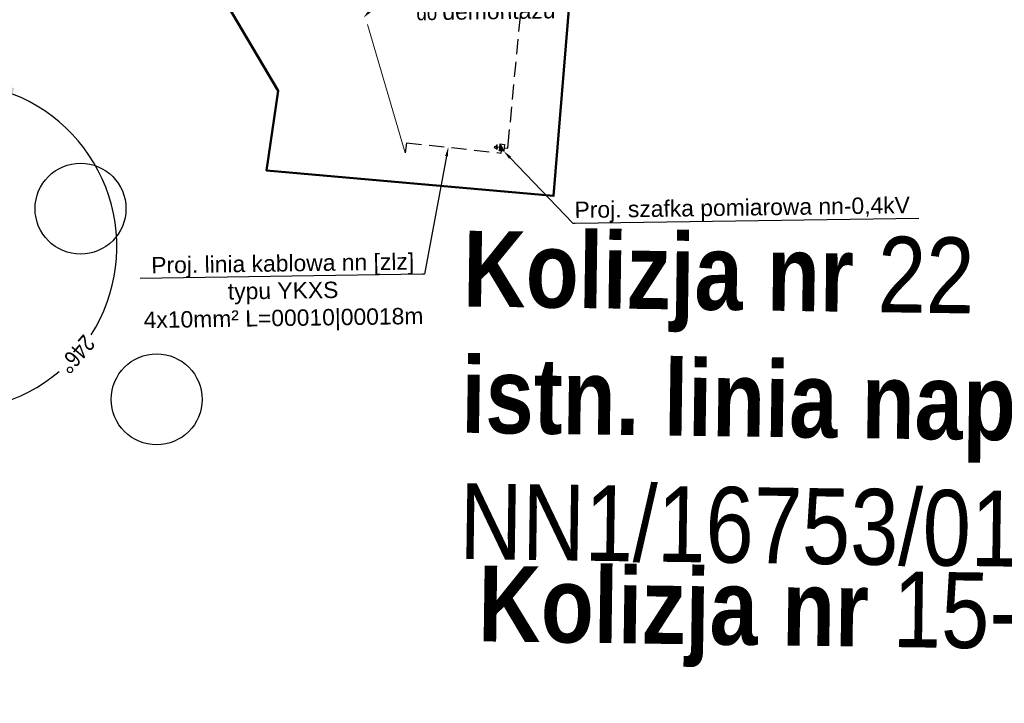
# Model space of a CAD drawing. Header units: millimetres. Extents: x 6504137 to 6515825, y 5737606 to 5784558.
# Tile 56 of 115: x 6513078 to 6513208, y 5758174 to 5758264. Entities that reach past the tile are written whole.
import ezdxf
from ezdxf import colors
from ezdxf.entities.mleader import LeaderData, LeaderLine
from ezdxf.math import Vec2, Vec3

# ---------------------------------------------------------------- set-up
doc = ezdxf.new("R2010")
doc.units = ezdxf.units.MM
doc.linetypes.add('JIS_02_2.0', pattern=[3, 2, -1])
for name, color, linetype in [('#Nr Działek', 6, 'Continuous'), ('- kolizja linia nn', 132, 'Continuous'), ('_Kąt załomu', 7, 'Continuous'), ('_Opisy', 7, 'Continuous')]:
    doc.layers.add(name, color=color, linetype=linetype)
for name, color, linetype, lineweight in [('-Linia kablowa nn', 132, 'JIS_02_2.0', 30), ('_-demontaż nn', 132, 'DEMONTAZ', 20), ('_trasa_slupy', 1, 'Continuous', 20), ('_Zakres mapy projektowej', 4, 'Continuous', 50)]:
    doc.layers.add(name, color=color, linetype=linetype, lineweight=lineweight)
doc.styles.add('Arial_Narr', font='ARIALN.TTF')
doc.styles.get("Standard").update_dxf_attribs({"font": 'ARIALN.TTF'})
doc.linetypes.add('DEMONTAZ', pattern='A,1,["x",Standard,S=1,R=0,X=-0.1,Y=-0.35],1', length=2)
doc.dimstyles.new('Kat załomu', dxfattribs={"dimtxt": 2.2, "dimasz": 5, "dimexe": 0.18, "dimexo": 0.0625, "dimtad": 0, "dimtih": 1, "dimtoh": 1, "dimdec": 4, "dimzin": 0, "dimdsep": 46, "dimtxsty": 'Standard', "dimcen": 0.9, "dimse1": 1, "dimse2": 1, "dimadec": 0, "dimazin": 0, "dimtfac": 1, "dimtdec": 4, "dimtofl": 0, "dimtmove": 0, "dimatfit": 3, "dimfxl": 1, "dimtolj": 1, "dimtzin": 0, "dimarcsym": 0})

# ---------------------------------------------------------------- blocks, each defined once
blk = doc.blocks.new('*D38')
at = {"layer": '_Kąt załomu', "color": 0, "lineweight": -2, "transparency": 16777216}
for start, end in [(359.9445, 69.0719), (274.8563, 343.9436)]:
    blk.add_arc((6513238.18, 5759438.35), 22.32, start, end, dxfattribs=at)
at = {"layer": '_Kąt załomu', "color": 0, "transparency": 16777216}
for points in [[(6513245.94, 5759458.4), (6513246.36, 5759460.01), (6513241.31, 5759460.45)], [(6513240.04, 5759415.28), (6513240.09, 5759416.94), (6513235.07, 5759416.25)]]:
    blk.add_solid(points, dxfattribs=at)
at = {"layer": 'Defpoints', "color": 0, "transparency": 16777216}
for p in [(6513310.87, 5759951.21), (6513238.18, 5759438.35), (6513255.76, 5759424.6), (6513068.9, 5758234.53)]:
    blk.add_point(p, dxfattribs=at)
at = {"layer": '_Kąt załomu', "color": 0, "transparency": 16777216, "insert": (6513260.28, 5759435.23), "char_height": 2.2, "attachment_point": 5, "rotation": 264}
blk.add_mtext('\\A1;180°', dxfattribs=at)
blk = doc.blocks.new('*D39')
at = {"layer": '_Kąt załomu', "color": 0, "lineweight": -2, "transparency": 16777216}
for start, end in [(327.3791, 68.7131), (208.9969, 310.3276)]:
    blk.add_arc((6513068.9, 5758234.53), 21.62, start, end, dxfattribs=at)
at = {"layer": '_Kąt załomu', "color": 0, "transparency": 16777216}
for points in [[(6513076.54, 5758253.87), (6513076.96, 5758255.48), (6513071.91, 5758255.94)], [(6513049.22, 5758223.74), (6513050.77, 5758224.37), (6513048.09, 5758228.68)]]:
    blk.add_solid(points, dxfattribs=at)
at = {"layer": 'Defpoints', "color": 0, "transparency": 16777216}
for p in [(6513238.18, 5759438.35), (6513068.9, 5758234.53), (6513071.84, 5758213.12), (6510843.99, 5757608.54)]:
    blk.add_point(p, dxfattribs=at)
at = {"layer": '_Kąt załomu', "color": 0, "transparency": 16777216, "insert": (6513085.18, 5758220.31), "char_height": 2.2, "attachment_point": 5, "rotation": 229}
blk.add_mtext('\\A1;246°', dxfattribs=at)

msp = doc.modelspace()

# ---------------------------------------------------------------- hatches: boundary and pattern name
at = {"layer": '- kolizja linia nn', "transparency": 33554687}
h = msp.add_hatch(color=141, dxfattribs=at)
h.dxf.hatch_style = 1
h.paths.add_polyline_path([(6513141.129, 5758248.08124), (6513141.59573, 5758247.12379), (6513141.04473, 5758247.17503)])
h = msp.add_hatch(color=141, dxfattribs=at)
h.dxf.hatch_style = 1
h.paths.add_polyline_path([(6513141.129, 5758248.08124), (6513141.59573, 5758247.12379), (6513141.04473, 5758247.17503)])

# ---------------------------------------------------------------- linework, layer by layer
at = {"layer": '#Nr Działek'}
for centre in [(6513085.72, 5758239.54), (6513095.77, 5758214.37)]:
    msp.add_circle(centre, 6, dxfattribs=at)
at = {"layer": '- kolizja linia nn'}
msp.add_lwpolyline([(6513141.68, 5758248.03), (6513141.59573, 5758247.12379), (6513141.04473, 5758247.17503), (6513141.129, 5758248.08124)], close=True, dxfattribs=at)
msp.add_lwpolyline([(6513141.68, 5758248.03), (6513141.59573, 5758247.12379), (6513141.04473, 5758247.17503), (6513141.129, 5758248.08124)], close=True, dxfattribs=at)
msp.add_lwpolyline([(6513141.129, 5758248.08124), (6513141.59573, 5758247.12379), (6513141.04473, 5758247.17503), (6513141.129, 5758248.08124)], dxfattribs=at)
msp.add_lwpolyline([(6513141.129, 5758248.08124), (6513141.59573, 5758247.12379), (6513141.04473, 5758247.17503), (6513141.129, 5758248.08124)], dxfattribs=at)
at = {"layer": '- kolizja linia nn', "linetype": 'ByBlock'}
for points in [[(6513140.38093, 5758247.54071), (6513140.38093, 5758247.54071), (6513140.40617, 5758247.81018)], [(6513140.38093, 5758247.54071), (6513140.38093, 5758247.54071), (6513140.40617, 5758247.81018)], [(6513140.56899, 5758247.91386), (6513140.56899, 5758247.91386), (6513140.52403, 5758247.43386)], [(6513140.56899, 5758247.91386), (6513140.56899, 5758247.91386), (6513140.52403, 5758247.43386)], [(6513141.08687, 5758247.62813), (6513140.70738, 5758247.66368), (6513140.67632, 5758247.33206), (6513140.73985, 5758248.01036)], [(6513141.08687, 5758247.62813), (6513140.70738, 5758247.66368), (6513140.67632, 5758247.33206), (6513140.73985, 5758248.01036)]]:
    msp.add_lwpolyline(points, dxfattribs=at)
at = {"layer": '-Linia kablowa nn'}
for points in [[(6513141.63609, 5758247.56706), (6513141.63609, 5758247.56706), (6513141.63609, 5758247.56706), (6513141.63609, 5758247.56706), (6513141.63609, 5758247.56706), (6513141.63609, 5758247.56706), (6513141.63609, 5758247.56706), (6513141.63609, 5758247.56706), (6513141.63609, 5758247.56706), (6513141.63609, 5758247.56706), (6513141.63609, 5758247.56706), (6513141.63609, 5758247.56706), (6513141.63609, 5758247.56706), (6513141.63609, 5758247.56706), (6513141.63609, 5758247.56706), (6513141.63609, 5758247.56706), (6513141.63609, 5758247.56706), (6513141.63609, 5758247.56706), (6513141.63609, 5758247.56706), (6513141.63609, 5758247.56706), (6513141.63609, 5758247.56706), (6513141.63609, 5758247.56706), (6513141.63609, 5758247.56706), (6513141.63609, 5758247.56706), (6513141.63609, 5758247.56706), (6513141.63609, 5758247.56706), (6513141.63609, 5758247.56706), (6513141.63609, 5758247.56706), (6513141.63609, 5758247.56706), (6513141.63609, 5758247.56706), (6513141.63609, 5758247.56706), (6513141.63609, 5758247.56706), (6513141.63609, 5758247.56706), (6513141.63609, 5758247.56706), (6513141.63609, 5758247.56706), (6513141.63609, 5758247.56706), (6513141.63609, 5758247.56706), (6513141.63609, 5758247.56706), (6513141.63609, 5758247.56706), (6513141.63609, 5758247.56706), (6513141.63609, 5758247.56706), (6513141.63609, 5758247.56706), (6513141.63609, 5758247.56706), (6513141.63609, 5758247.56706), (6513141.63609, 5758247.56706), (6513141.63609, 5758247.56706), (6513141.63609, 5758247.56706), (6513141.63609, 5758247.56706), (6513141.63609, 5758247.56706), (6513141.63609, 5758247.56706), (6513141.63609, 5758247.56706), (6513141.63609, 5758247.56706), (6513141.63609, 5758247.56706), (6513141.63609, 5758247.56706), (6513141.63609, 5758247.56706), (6513141.63609, 5758247.56706), (6513141.63609, 5758247.56706), (6513141.63609, 5758247.56706), (6513141.63609, 5758247.56706), (6513141.63609, 5758247.56706), (6513141.63609, 5758247.56706), (6513141.63609, 5758247.56706), (6513141.63609, 5758247.56706), (6513141.63609, 5758247.56706), (6513141.63609, 5758247.56706), (6513141.63609, 5758247.56706), (6513141.63609, 5758247.56706), (6513141.63609, 5758247.56706), (6513141.63609, 5758247.56706), (6513141.63609, 5758247.56706), (6513141.63609, 5758247.56706), (6513141.63609, 5758247.56706), (6513141.63609, 5758247.56706), (6513141.63609, 5758247.56706), (6513141.63609, 5758247.56706), (6513141.63609, 5758247.56706), (6513141.63609, 5758247.56706), (6513141.63609, 5758247.56706), (6513141.63609, 5758247.56706), (6513141.63609, 5758247.56706), (6513141.63609, 5758247.56706), (6513141.63609, 5758247.56706), (6513141.63609, 5758247.56706), (6513141.63609, 5758247.56706), (6513141.63609, 5758247.56706), (6513141.63609, 5758247.56706), (6513141.63609, 5758247.56706), (6513141.63609, 5758247.56706), (6513141.63609, 5758247.56706), (6513141.63609, 5758247.56706), (6513141.63609, 5758247.56706), (6513142.13501, 5758247.53242), (6513142.13501, 5758247.53242), (6513142.13501, 5758247.53242), (6513142.13501, 5758247.53242), (6513142.13501, 5758247.53242), (6513142.13501, 5758247.53242), (6513142.13501, 5758247.53242), (6513142.13501, 5758247.53242), (6513142.13501, 5758247.53242), (6513142.13501, 5758247.53242), (6513142.13501, 5758247.53242), (6513142.13501, 5758247.53242), (6513142.13501, 5758247.53242), (6513142.13501, 5758247.53242), (6513142.13501, 5758247.53242), (6513142.13501, 5758247.53242), (6513142.13501, 5758247.53242), (6513142.13501, 5758247.53242), (6513142.13501, 5758247.53242), (6513142.13501, 5758247.53242), (6513142.13501, 5758247.53242), (6513142.13501, 5758247.53242), (6513142.13501, 5758247.53242), (6513142.13501, 5758247.53242), (6513142.13501, 5758247.53242), (6513142.13501, 5758247.53242), (6513142.13501, 5758247.53242), (6513142.13501, 5758247.53242), (6513142.13501, 5758247.53242), (6513142.13501, 5758247.53242), (6513142.13501, 5758247.53242), (6513142.13501, 5758247.53242), (6513142.17829, 5758247.98874), (6513142.17829, 5758247.98874), (6513142.17829, 5758247.98874), (6513142.17829, 5758247.98874), (6513142.17829, 5758247.98874), (6513142.17829, 5758247.98874), (6513142.17829, 5758247.98874), (6513142.17829, 5758247.98874), (6513142.17829, 5758247.98874), (6513142.17829, 5758247.98874), (6513142.17829, 5758247.98874), (6513142.17829, 5758247.98874), (6513142.17829, 5758247.98874), (6513142.17829, 5758247.98874), (6513142.17829, 5758247.98874), (6513142.17829, 5758247.98874), (6513142.17829, 5758247.98874), (6513142.17829, 5758247.98874), (6513142.17829, 5758247.98874), (6513142.17829, 5758247.98874), (6513142.17829, 5758247.98874), (6513142.17829, 5758247.98874), (6513142.17829, 5758247.98874), (6513142.17829, 5758247.98874), (6513142.17829, 5758247.98874), (6513142.17829, 5758247.98874), (6513142.17829, 5758247.98874), (6513142.17829, 5758247.98874), (6513142.17829, 5758247.98874), (6513142.17829, 5758247.98874), (6513142.17829, 5758247.98874), (6513142.17829, 5758247.98874), (6513142.17829, 5758247.98874), (6513142.17829, 5758247.98874), (6513142.17829, 5758247.98874), (6513142.17829, 5758247.98874), (6513142.17829, 5758247.98874), (6513142.17829, 5758247.98874), (6513142.17829, 5758247.98874), (6513142.17829, 5758247.98874), (6513142.17829, 5758247.98874), (6513142.17829, 5758247.98874), (6513142.17829, 5758247.98874), (6513142.17829, 5758247.98874), (6513142.17829, 5758247.98874), (6513142.17829, 5758247.98874), (6513142.17829, 5758247.98874), (6513142.17829, 5758247.98874), (6513142.17829, 5758247.98874), (6513142.17829, 5758247.98874), (6513142.17829, 5758247.98874), (6513142.17829, 5758247.98874), (6513142.17829, 5758247.98874), (6513142.17829, 5758247.98874), (6513142.17829, 5758247.98874), (6513142.17829, 5758247.98874), (6513142.17829, 5758247.98874), (6513142.17829, 5758247.98874), (6513142.17829, 5758247.98874), (6513142.17829, 5758247.98874), (6513142.17829, 5758247.98874), (6513142.17829, 5758247.98874), (6513142.17829, 5758247.98874), (6513142.17829, 5758247.98874), (6513142.17829, 5758247.98874), (6513142.17829, 5758247.98874), (6513142.17829, 5758247.98874), (6513142.17829, 5758247.98874), (6513142.17829, 5758247.98874), (6513142.17829, 5758247.98874), (6513142.17829, 5758247.98874), (6513142.17829, 5758247.98874), (6513142.17829, 5758247.98874), (6513142.17829, 5758247.98874), (6513142.17829, 5758247.98874), (6513142.17829, 5758247.98874), (6513142.17829, 5758247.98874), (6513142.17829, 5758247.98874), (6513142.17829, 5758247.98874), (6513142.17829, 5758247.98874), (6513142.17829, 5758247.98874), (6513142.17829, 5758247.98874), (6513142.17829, 5758247.98874), (6513142.17829, 5758247.98874), (6513142.17829, 5758247.98874), (6513142.17829, 5758247.98874), (6513142.17829, 5758247.98874), (6513142.17829, 5758247.98874), (6513142.17829, 5758247.98874), (6513142.17829, 5758247.98874), (6513142.17829, 5758247.98874), (6513142.17829, 5758247.98874), (6513142.17829, 5758247.98874), (6513142.17829, 5758247.98874), (6513142.17829, 5758247.98874), (6513142.17829, 5758247.98874), (6513142.17829, 5758247.98874), (6513142.17829, 5758247.98874), (6513142.17829, 5758247.98874), (6513142.17829, 5758247.98874), (6513142.17829, 5758247.98874), (6513142.17829, 5758247.98874), (6513142.17829, 5758247.98874), (6513142.17829, 5758247.98874), (6513142.17829, 5758247.98874), (6513142.17829, 5758247.98874), (6513142.17829, 5758247.98874), (6513142.17829, 5758247.98874), (6513142.17829, 5758247.98874), (6513142.17829, 5758247.98874), (6513142.17829, 5758247.98874), (6513142.17829, 5758247.98874), (6513142.17829, 5758247.98874), (6513142.17829, 5758247.98874), (6513142.17829, 5758247.98874), (6513142.17829, 5758247.98874), (6513142.17829, 5758247.98874), (6513142.17829, 5758247.98874), (6513142.17829, 5758247.98874), (6513142.17829, 5758247.98874), (6513142.17829, 5758247.98874), (6513142.17829, 5758247.98874), (6513142.17829, 5758247.98874), (6513142.17829, 5758247.98874), (6513142.17829, 5758247.98874), (6513142.17829, 5758247.98874), (6513142.17829, 5758247.98874), (6513142.17829, 5758247.98874), (6513142.17829, 5758247.98874), (6513142.17829, 5758247.98874), (6513142.17829, 5758247.98874), (6513142.17829, 5758247.98874), (6513142.17829, 5758247.98874), (6513142.17829, 5758247.98874), (6513142.17829, 5758247.98874), (6513142.17829, 5758247.98874), (6513142.17829, 5758247.98874), (6513142.17829, 5758247.98874), (6513142.17829, 5758247.98874), (6513142.17829, 5758247.98874), (6513142.17829, 5758247.98874), (6513142.17829, 5758247.98874), (6513142.17829, 5758247.98874), (6513142.17829, 5758247.98874), (6513142.17829, 5758247.98874), (6513142.17829, 5758247.98874), (6513142.17829, 5758247.98874), (6513142.17829, 5758247.98874), (6513142.17829, 5758247.98874), (6513142.17829, 5758247.98874), (6513142.17829, 5758247.98874), (6513142.17829, 5758247.98874), (6513142.17829, 5758247.98874), (6513142.17829, 5758247.98874), (6513142.17829, 5758247.98874), (6513142.17829, 5758247.98874), (6513142.17829, 5758247.98874), (6513142.17829, 5758247.98874), (6513142.17829, 5758247.98874), (6513142.17829, 5758247.98874), (6513142.17829, 5758247.98874), (6513142.17829, 5758247.98874), (6513142.17829, 5758247.98874), (6513142.17829, 5758247.98874), (6513142.17829, 5758247.98874), (6513142.17829, 5758247.98874), (6513142.17829, 5758247.98874), (6513142.17829, 5758247.98874), (6513142.17829, 5758247.98874), (6513142.17829, 5758247.98874), (6513142.17829, 5758247.98874), (6513142.17829, 5758247.98874), (6513142.17829, 5758247.98874), (6513142.17829, 5758247.98874), (6513142.17829, 5758247.98874), (6513142.17829, 5758247.98874), (6513142.17829, 5758247.98874), (6513142.17829, 5758247.98874), (6513142.17829, 5758247.98874), (6513142.17829, 5758247.98874), (6513142.17829, 5758247.98874), (6513142.17829, 5758247.98874), (6513142.17829, 5758247.98874), (6513142.17829, 5758247.98874), (6513142.17829, 5758247.98874), (6513142.17829, 5758247.98874), (6513142.17829, 5758247.98874), (6513142.17829, 5758247.98874), (6513142.17829, 5758247.98874), (6513142.17829, 5758247.98874), (6513142.17829, 5758247.98874), (6513142.17829, 5758247.98874), (6513142.17829, 5758247.98874), (6513142.17829, 5758247.98874), (6513142.17829, 5758247.98874), (6513142.17829, 5758247.98874), (6513142.17829, 5758247.98874), (6513142.17829, 5758247.98874), (6513142.17829, 5758247.98874), (6513142.17829, 5758247.98874), (6513142.17829, 5758247.98874), (6513142.17829, 5758247.98874), (6513142.17829, 5758247.98874), (6513142.17829, 5758247.98874), (6513142.17829, 5758247.98874), (6513142.17829, 5758247.98874), (6513142.17829, 5758247.98874), (6513142.17829, 5758247.98874), (6513142.17829, 5758247.98874), (6513142.17829, 5758247.98874), (6513142.17829, 5758247.98874), (6513142.17829, 5758247.98874), (6513142.17829, 5758247.98874), (6513142.17829, 5758247.98874), (6513142.17829, 5758247.98874), (6513142.17829, 5758247.98874), (6513142.17829, 5758247.98874), (6513142.17829, 5758247.98874), (6513142.17829, 5758247.98874), (6513142.17829, 5758247.98874), (6513142.17829, 5758247.98874), (6513142.17829, 5758247.98874), (6513142.17829, 5758247.98874), (6513142.17829, 5758247.98874), (6513142.17829, 5758247.98874), (6513142.17829, 5758247.98874), (6513142.17829, 5758247.98874), (6513142.17829, 5758247.98874), (6513142.17829, 5758247.98874), (6513142.17829, 5758247.98874), (6513142.17829, 5758247.98874), (6513142.17829, 5758247.98874), (6513142.17829, 5758247.98874), (6513142.17829, 5758247.98874), (6513142.17829, 5758247.98874), (6513142.17829, 5758247.98874), (6513142.17829, 5758247.98874), (6513142.17829, 5758247.98874), (6513142.17829, 5758247.98874), (6513142.17829, 5758247.98874), (6513142.17829, 5758247.98874), (6513142.17829, 5758247.98874), (6513142.17829, 5758247.98874), (6513142.17829, 5758247.98874), (6513142.17829, 5758247.98874), (6513142.17829, 5758247.98874), (6513142.17829, 5758247.98874), (6513142.17829, 5758247.98874), (6513142.17829, 5758247.98874), (6513142.17829, 5758247.98874), (6513142.17829, 5758247.98874), (6513142.17829, 5758247.98874), (6513142.17829, 5758247.98874), (6513142.17829, 5758247.98874), (6513142.17829, 5758247.98874), (6513142.17829, 5758247.98874), (6513142.17829, 5758247.98874), (6513142.17829, 5758247.98874), (6513142.17829, 5758247.98874), (6513142.17829, 5758247.98874), (6513142.17829, 5758247.98874), (6513142.17829, 5758247.98874), (6513142.17829, 5758247.98874), (6513142.17829, 5758247.98874), (6513142.17829, 5758247.98874), (6513142.17829, 5758247.98874), (6513142.17829, 5758247.98874), (6513142.17829, 5758247.98874), (6513142.17829, 5758247.98874), (6513142.17829, 5758247.98874), (6513142.17829, 5758247.98874), (6513142.17829, 5758247.98874), (6513142.17829, 5758247.98874), (6513142.17829, 5758247.98874), (6513142.17829, 5758247.98874), (6513142.17829, 5758247.98874), (6513142.17829, 5758247.98874), (6513142.17829, 5758247.98874), (6513142.17829, 5758247.98874), (6513142.17829, 5758247.98874), (6513142.17829, 5758247.98874), (6513142.17829, 5758247.98874), (6513142.17829, 5758247.98874), (6513142.17829, 5758247.98874), (6513142.17829, 5758247.98874), (6513142.17829, 5758247.98874), (6513142.17829, 5758247.98874), (6513142.17829, 5758247.98874), (6513142.17829, 5758247.98874), (6513142.17829, 5758247.98874), (6513142.17829, 5758247.98874), (6513142.17829, 5758247.98874), (6513142.17829, 5758247.98874), (6513142.17829, 5758247.98874), (6513142.17829, 5758247.98874), (6513142.17829, 5758247.98874), (6513142.17829, 5758247.98874), (6513142.17829, 5758247.98874), (6513142.17829, 5758247.98874), (6513142.17829, 5758247.98874), (6513142.17829, 5758247.98874), (6513142.17829, 5758247.98874), (6513142.17829, 5758247.98874), (6513142.17829, 5758247.98874), (6513142.17829, 5758247.98874), (6513142.17829, 5758247.98874), (6513142.17829, 5758247.98874), (6513142.17829, 5758247.98874), (6513142.17829, 5758247.98874), (6513142.17829, 5758247.98874), (6513142.17829, 5758247.98874), (6513142.17829, 5758247.98874), (6513142.17829, 5758247.98874), (6513142.17829, 5758247.98874), (6513142.17829, 5758247.98874), (6513142.17829, 5758247.98874), (6513142.17829, 5758247.98874), (6513142.17829, 5758247.98874), (6513142.17829, 5758247.98874), (6513142.17829, 5758247.98874), (6513142.17829, 5758247.98874), (6513142.17829, 5758247.98874), (6513142.17829, 5758247.98874), (6513142.17829, 5758247.98874), (6513142.17829, 5758247.98874), (6513142.17829, 5758247.98874), (6513142.17829, 5758247.98874), (6513142.17829, 5758247.98874), (6513142.17829, 5758247.98874), (6513142.17829, 5758247.98874), (6513142.17829, 5758247.98874), (6513142.17829, 5758247.98874), (6513142.17829, 5758247.98874), (6513142.17829, 5758247.98874), (6513142.17829, 5758247.98874), (6513142.17829, 5758247.98874), (6513142.17829, 5758247.98874), (6513142.17829, 5758247.98874), (6513142.17829, 5758247.98874), (6513142.17829, 5758247.98874), (6513142.17829, 5758247.98874), (6513142.17829, 5758247.98874), (6513142.17829, 5758247.98874), (6513142.17829, 5758247.98874), (6513142.17829, 5758247.98874), (6513142.17829, 5758247.98874), (6513142.17829, 5758247.98874), (6513142.17829, 5758247.98874), (6513142.17829, 5758247.98874), (6513142.17829, 5758247.98874), (6513142.17829, 5758247.98874), (6513142.17829, 5758247.98874), (6513146.34829, 5758291.94874)], [(6513128.74243, 5758248.24916), (6513128.74243, 5758248.24916), (6513128.74243, 5758248.24916), (6513128.74243, 5758248.24916), (6513128.74243, 5758248.24916), (6513128.74243, 5758248.24916), (6513128.74243, 5758248.24916), (6513128.74243, 5758248.24916), (6513128.74243, 5758248.24916), (6513128.74243, 5758248.24916), (6513128.74243, 5758248.24916), (6513128.74243, 5758248.24916), (6513128.74243, 5758248.24916), (6513128.74243, 5758248.24916), (6513128.74243, 5758248.24916), (6513128.74243, 5758248.24916), (6513128.74243, 5758248.24916), (6513128.74243, 5758248.24916), (6513128.74243, 5758248.24916), (6513128.74243, 5758248.24916), (6513128.74243, 5758248.24916), (6513128.74243, 5758248.24916), (6513128.74243, 5758248.24916), (6513128.74243, 5758248.24916), (6513128.74243, 5758248.24916), (6513128.74243, 5758248.24916), (6513128.74243, 5758248.24916), (6513128.74243, 5758248.24916), (6513128.74243, 5758248.24916), (6513128.74243, 5758248.24916), (6513128.74243, 5758248.24916), (6513128.74243, 5758248.24916), (6513128.74243, 5758248.24916), (6513128.74243, 5758248.24916), (6513128.74243, 5758248.24916), (6513128.74243, 5758248.24916), (6513128.74243, 5758248.24916), (6513128.74243, 5758248.24916), (6513128.74243, 5758248.24916), (6513128.74243, 5758248.24916), (6513128.74243, 5758248.24916), (6513128.74243, 5758248.24916), (6513128.74243, 5758248.24916), (6513128.74243, 5758248.24916), (6513128.74243, 5758248.24916), (6513128.74243, 5758248.24916), (6513128.74243, 5758248.24916), (6513128.74243, 5758248.24916), (6513128.74243, 5758248.24916), (6513128.74243, 5758248.24916), (6513128.74243, 5758248.24916), (6513128.74243, 5758248.24916), (6513128.74243, 5758248.24916), (6513128.74243, 5758248.24916), (6513128.74243, 5758248.24916), (6513128.74243, 5758248.24916), (6513128.74243, 5758248.24916), (6513128.74243, 5758248.24916), (6513128.74243, 5758248.24916), (6513128.74243, 5758248.24916), (6513128.74243, 5758248.24916), (6513128.74243, 5758248.24916), (6513128.74243, 5758248.24916), (6513128.74243, 5758248.24916), (6513128.74243, 5758248.24916), (6513128.74243, 5758248.24916), (6513128.74243, 5758248.24916), (6513128.74243, 5758248.24916), (6513128.74243, 5758248.24916), (6513128.74243, 5758248.24916), (6513128.74243, 5758248.24916), (6513128.74243, 5758248.24916), (6513128.74243, 5758248.24916), (6513128.74243, 5758248.24916), (6513128.74243, 5758248.24916), (6513128.74243, 5758248.24916), (6513128.74243, 5758248.24916), (6513128.74243, 5758248.24916), (6513128.74243, 5758248.24916), (6513128.74243, 5758248.24916), (6513128.74243, 5758248.24916), (6513128.74243, 5758248.24916), (6513128.74243, 5758248.24916), (6513128.74243, 5758248.24916), (6513128.74243, 5758248.24916), (6513128.74243, 5758248.24916), (6513128.74243, 5758248.24916), (6513128.74243, 5758248.24916), (6513128.74243, 5758248.24916), (6513128.74243, 5758248.24916), (6513128.74243, 5758248.24916), (6513128.58596, 5758246.92234), (6513128.58596, 5758246.92234), (6513128.58596, 5758246.92234), (6513128.58596, 5758246.92234), (6513128.58596, 5758246.92234), (6513128.58596, 5758246.92234), (6513128.58596, 5758246.92234), (6513128.58596, 5758246.92234), (6513128.58596, 5758246.92234), (6513128.58596, 5758246.92234), (6513128.58596, 5758246.92234), (6513128.58596, 5758246.92234), (6513128.58596, 5758246.92234), (6513128.58596, 5758246.92234), (6513128.58596, 5758246.92234), (6513128.58596, 5758246.92234), (6513128.58596, 5758246.92234), (6513128.58596, 5758246.92234), (6513128.58596, 5758246.92234), (6513128.58596, 5758246.92234), (6513128.58596, 5758246.92234), (6513128.58596, 5758246.92234), (6513128.58596, 5758246.92234), (6513128.58596, 5758246.92234), (6513128.58596, 5758246.92234), (6513128.58596, 5758246.92234), (6513128.58596, 5758246.92234), (6513128.58596, 5758246.92234), (6513128.58596, 5758246.92234), (6513128.58596, 5758246.92234), (6513128.58596, 5758246.92234), (6513128.58596, 5758246.92234), (6513128.58596, 5758246.92234), (6513128.58596, 5758246.92234), (6513128.58596, 5758246.92234), (6513128.58596, 5758246.92234), (6513128.58596, 5758246.92234), (6513128.58596, 5758246.92234), (6513128.58596, 5758246.92234), (6513128.58596, 5758246.92234), (6513128.58596, 5758246.92234), (6513128.58596, 5758246.92234), (6513128.58596, 5758246.92234), (6513128.58596, 5758246.92234), (6513128.58596, 5758246.92234), (6513128.58596, 5758246.92234), (6513128.58596, 5758246.92234), (6513128.58596, 5758246.92234), (6513128.58596, 5758246.92234), (6513128.58596, 5758246.92234), (6513128.58596, 5758246.92234), (6513128.58596, 5758246.92234), (6513128.58596, 5758246.92234), (6513128.58596, 5758246.92234), (6513128.58596, 5758246.92234), (6513128.58596, 5758246.92234), (6513128.58596, 5758246.92234), (6513128.58596, 5758246.92234), (6513128.58596, 5758246.92234), (6513128.58596, 5758246.92234), (6513128.58596, 5758246.92234), (6513128.58596, 5758246.92234), (6513128.58596, 5758246.92234), (6513128.58596, 5758246.92234), (6513128.58596, 5758246.92234), (6513128.58596, 5758246.92234), (6513128.58596, 5758246.92234), (6513128.58596, 5758246.92234), (6513128.58596, 5758246.92234), (6513128.58596, 5758246.92234), (6513128.58596, 5758246.92234), (6513128.58596, 5758246.92234), (6513128.58596, 5758246.92234), (6513128.58596, 5758246.92234), (6513128.58596, 5758246.92234), (6513128.58596, 5758246.92234), (6513128.58596, 5758246.92234), (6513128.58596, 5758246.92234), (6513128.58596, 5758246.92234), (6513128.58596, 5758246.92234), (6513128.58596, 5758246.92234), (6513128.58596, 5758246.92234), (6513128.58596, 5758246.92234), (6513128.58596, 5758246.92234), (6513128.58596, 5758246.92234), (6513128.58596, 5758246.92234), (6513128.58596, 5758246.92234), (6513128.58596, 5758246.92234), (6513128.58596, 5758246.92234), (6513128.58596, 5758246.92234), (6513128.58596, 5758246.92234), (6513128.58596, 5758246.92234), (6513128.58596, 5758246.92234), (6513128.58596, 5758246.92234), (6513128.58596, 5758246.92234), (6513128.58596, 5758246.92234), (6513128.58596, 5758246.92234), (6513128.58596, 5758246.92234), (6513128.58596, 5758246.92234), (6513128.58596, 5758246.92234), (6513128.58596, 5758246.92234), (6513128.58596, 5758246.92234), (6513128.58596, 5758246.92234), (6513128.58596, 5758246.92234), (6513128.58596, 5758246.92234), (6513128.58596, 5758246.92234), (6513128.58596, 5758246.92234), (6513128.58596, 5758246.92234), (6513128.58596, 5758246.92234), (6513128.58596, 5758246.92234), (6513128.58596, 5758246.92234), (6513128.58596, 5758246.92234), (6513128.58596, 5758246.92234), (6513128.58596, 5758246.92234), (6513128.58596, 5758246.92234), (6513128.58596, 5758246.92234), (6513128.58596, 5758246.92234), (6513128.58596, 5758246.92234), (6513128.58596, 5758246.92234), (6513128.58596, 5758246.92234), (6513128.58596, 5758246.92234), (6513128.58596, 5758246.92234), (6513128.58596, 5758246.92234), (6513128.58596, 5758246.92234), (6513128.58596, 5758246.92234), (6513128.58596, 5758246.92234), (6513128.58596, 5758246.92234), (6513128.58596, 5758246.92234), (6513128.58596, 5758246.92234), (6513128.58596, 5758246.92234), (6513128.58596, 5758246.92234), (6513128.58596, 5758246.92234), (6513128.58596, 5758246.92234), (6513128.58596, 5758246.92234), (6513128.58596, 5758246.92234), (6513128.58596, 5758246.92234), (6513128.58596, 5758246.92234), (6513128.58596, 5758246.92234), (6513128.58596, 5758246.92234), (6513128.58596, 5758246.92234), (6513128.58596, 5758246.92234), (6513128.58596, 5758246.92234), (6513128.58596, 5758246.92234), (6513128.58596, 5758246.92234), (6513128.58596, 5758246.92234), (6513128.58596, 5758246.92234), (6513128.58596, 5758246.92234), (6513128.58596, 5758246.92234), (6513128.58596, 5758246.92234), (6513128.58596, 5758246.92234), (6513128.58596, 5758246.92234), (6513128.58596, 5758246.92234), (6513128.58596, 5758246.92234), (6513128.58596, 5758246.92234), (6513128.58596, 5758246.92234), (6513128.58596, 5758246.92234), (6513128.58596, 5758246.92234), (6513128.58596, 5758246.92234), (6513128.58596, 5758246.92234), (6513128.58596, 5758246.92234), (6513128.58596, 5758246.92234), (6513128.58596, 5758246.92234), (6513128.58596, 5758246.92234), (6513128.58596, 5758246.92234), (6513128.58596, 5758246.92234), (6513128.58596, 5758246.92234), (6513128.58596, 5758246.92234), (6513128.58596, 5758246.92234), (6513128.58596, 5758246.92234), (6513128.58596, 5758246.92234), (6513128.58596, 5758246.92234), (6513128.58596, 5758246.92234), (6513128.58596, 5758246.92234), (6513128.58596, 5758246.92234), (6513128.58596, 5758246.92234), (6513128.58596, 5758246.92234), (6513128.58596, 5758246.92234), (6513128.58596, 5758246.92234), (6513128.58596, 5758246.92234), (6513128.58596, 5758246.92234), (6513128.58596, 5758246.92234), (6513128.58596, 5758246.92234), (6513128.58596, 5758246.92234), (6513128.58596, 5758246.92234), (6513128.58596, 5758246.92234), (6513128.58596, 5758246.92234), (6513128.58596, 5758246.92234), (6513128.58596, 5758246.92234), (6513128.58596, 5758246.92234), (6513128.58596, 5758246.92234), (6513128.58596, 5758246.92234), (6513128.58596, 5758246.92234), (6513128.58596, 5758246.92234), (6513128.58596, 5758246.92234), (6513128.58596, 5758246.92234), (6513128.58596, 5758246.92234), (6513128.58596, 5758246.92234), (6513128.58596, 5758246.92234), (6513128.58596, 5758246.92234), (6513128.58596, 5758246.92234), (6513128.58596, 5758246.92234), (6513128.58596, 5758246.92234), (6513128.58596, 5758246.92234), (6513128.58596, 5758246.92234), (6513128.58596, 5758246.92234), (6513128.58596, 5758246.92234), (6513128.58596, 5758246.92234), (6513128.58596, 5758246.92234), (6513128.58596, 5758246.92234), (6513128.58596, 5758246.92234), (6513128.58596, 5758246.92234), (6513128.58596, 5758246.92234), (6513128.58596, 5758246.92234), (6513128.58596, 5758246.92234), (6513128.58596, 5758246.92234), (6513128.58596, 5758246.92234), (6513128.58596, 5758246.92234), (6513128.58596, 5758246.92234), (6513128.58596, 5758246.92234), (6513128.58596, 5758246.92234), (6513128.58596, 5758246.92234), (6513128.58596, 5758246.92234), (6513128.58596, 5758246.92234), (6513128.58596, 5758246.92234), (6513128.58596, 5758246.92234), (6513128.58596, 5758246.92234), (6513128.58596, 5758246.92234), (6513128.58596, 5758246.92234), (6513128.58596, 5758246.92234), (6513128.58596, 5758246.92234), (6513128.58596, 5758246.92234), (6513128.58596, 5758246.92234), (6513128.58596, 5758246.92234), (6513128.58596, 5758246.92234), (6513128.58596, 5758246.92234), (6513128.58596, 5758246.92234), (6513128.58596, 5758246.92234), (6513128.58596, 5758246.92234), (6513128.58596, 5758246.92234), (6513128.58596, 5758246.92234), (6513128.58596, 5758246.92234), (6513128.58596, 5758246.92234), (6513128.58596, 5758246.92234), (6513128.58596, 5758246.92234), (6513128.58596, 5758246.92234), (6513128.58596, 5758246.92234), (6513128.58596, 5758246.92234), (6513128.58596, 5758246.92234), (6513128.58596, 5758246.92234), (6513128.58596, 5758246.92234), (6513128.58596, 5758246.92234), (6513128.58596, 5758246.92234), (6513128.58596, 5758246.92234), (6513128.58596, 5758246.92234), (6513128.58596, 5758246.92234), (6513128.58596, 5758246.92234), (6513128.58596, 5758246.92234), (6513128.58596, 5758246.92234), (6513128.58596, 5758246.92234), (6513128.58596, 5758246.92234), (6513128.58596, 5758246.92234), (6513128.58596, 5758246.92234), (6513128.58596, 5758246.92234), (6513128.58596, 5758246.92234), (6513128.58596, 5758246.92234), (6513128.58596, 5758246.92234), (6513128.58596, 5758246.92234), (6513128.58596, 5758246.92234), (6513128.58596, 5758246.92234), (6513128.58596, 5758246.92234), (6513128.58596, 5758246.92234), (6513128.58596, 5758246.92234), (6513128.58596, 5758246.92234), (6513128.58596, 5758246.92234), (6513128.58596, 5758246.92234), (6513128.58596, 5758246.92234), (6513128.58596, 5758246.92234), (6513128.58596, 5758246.92234), (6513128.58596, 5758246.92234), (6513128.58596, 5758246.92234), (6513128.58596, 5758246.92234), (6513128.58596, 5758246.92234), (6513128.58596, 5758246.92234), (6513128.58596, 5758246.92234), (6513128.58596, 5758246.92234), (6513128.58596, 5758246.92234), (6513128.58596, 5758246.92234), (6513128.58596, 5758246.92234), (6513128.58596, 5758246.92234), (6513128.58596, 5758246.92234), (6513128.58596, 5758246.92234), (6513128.58596, 5758246.92234), (6513128.58596, 5758246.92234), (6513128.58596, 5758246.92234)], [(6513128.74243, 5758248.24916), (6513128.74243, 5758248.24916), (6513128.74243, 5758248.24916), (6513128.74243, 5758248.24916), (6513128.74243, 5758248.24916), (6513128.74243, 5758248.24916), (6513128.74243, 5758248.24916), (6513128.74243, 5758248.24916), (6513128.74243, 5758248.24916), (6513128.74243, 5758248.24916), (6513128.74243, 5758248.24916), (6513128.74243, 5758248.24916), (6513128.74243, 5758248.24916), (6513128.74243, 5758248.24916), (6513128.74243, 5758248.24916), (6513128.74243, 5758248.24916), (6513128.74243, 5758248.24916), (6513128.74243, 5758248.24916), (6513128.74243, 5758248.24916), (6513128.74243, 5758248.24916), (6513128.74243, 5758248.24916), (6513128.74243, 5758248.24916), (6513128.74243, 5758248.24916), (6513128.74243, 5758248.24916), (6513128.74243, 5758248.24916), (6513128.74243, 5758248.24916), (6513128.74243, 5758248.24916), (6513128.74243, 5758248.24916), (6513128.74243, 5758248.24916), (6513128.74243, 5758248.24916), (6513128.74243, 5758248.24916), (6513128.74243, 5758248.24916), (6513128.74243, 5758248.24916), (6513128.74243, 5758248.24916), (6513128.74243, 5758248.24916), (6513128.74243, 5758248.24916), (6513128.74243, 5758248.24916), (6513128.74243, 5758248.24916), (6513128.74243, 5758248.24916), (6513128.74243, 5758248.24916), (6513128.74243, 5758248.24916), (6513128.74243, 5758248.24916), (6513128.74243, 5758248.24916), (6513128.74243, 5758248.24916), (6513128.74243, 5758248.24916), (6513128.74243, 5758248.24916), (6513128.74243, 5758248.24916), (6513128.74243, 5758248.24916), (6513128.74243, 5758248.24916), (6513128.74243, 5758248.24916), (6513128.74243, 5758248.24916), (6513128.74243, 5758248.24916), (6513128.74243, 5758248.24916), (6513128.74243, 5758248.24916), (6513128.74243, 5758248.24916), (6513128.74243, 5758248.24916), (6513128.74243, 5758248.24916), (6513128.74243, 5758248.24916), (6513128.74243, 5758248.24916), (6513128.74243, 5758248.24916), (6513128.74243, 5758248.24916), (6513128.74243, 5758248.24916), (6513128.74243, 5758248.24916), (6513128.74243, 5758248.24916), (6513128.74243, 5758248.24916), (6513128.74243, 5758248.24916), (6513128.74243, 5758248.24916), (6513128.74243, 5758248.24916), (6513128.74243, 5758248.24916), (6513128.74243, 5758248.24916), (6513128.74243, 5758248.24916), (6513128.74243, 5758248.24916), (6513128.74243, 5758248.24916), (6513128.74243, 5758248.24916), (6513128.74243, 5758248.24916), (6513128.74243, 5758248.24916), (6513128.74243, 5758248.24916), (6513128.74243, 5758248.24916), (6513128.74243, 5758248.24916), (6513128.74243, 5758248.24916), (6513128.74243, 5758248.24916), (6513128.74243, 5758248.24916), (6513128.74243, 5758248.24916), (6513128.74243, 5758248.24916), (6513128.74243, 5758248.24916), (6513128.74243, 5758248.24916), (6513128.74243, 5758248.24916), (6513128.74243, 5758248.24916), (6513128.74243, 5758248.24916), (6513128.74243, 5758248.24916), (6513128.74243, 5758248.24916), (6513141.24671, 5758246.88051), (6513141.24671, 5758246.88051), (6513141.24671, 5758246.88051), (6513141.24671, 5758246.88051), (6513141.24671, 5758246.88051), (6513141.24671, 5758246.88051), (6513141.24671, 5758246.88051), (6513141.24671, 5758246.88051), (6513141.24671, 5758246.88051), (6513141.24671, 5758246.88051), (6513141.24671, 5758246.88051), (6513141.24671, 5758246.88051), (6513141.24671, 5758246.88051), (6513141.24671, 5758246.88051), (6513141.24671, 5758246.88051), (6513141.24671, 5758246.88051), (6513141.24671, 5758246.88051), (6513141.24671, 5758246.88051), (6513141.24671, 5758246.88051), (6513141.24671, 5758246.88051), (6513141.24671, 5758246.88051), (6513141.24671, 5758246.88051), (6513141.24671, 5758246.88051), (6513141.24671, 5758246.88051), (6513141.24671, 5758246.88051), (6513141.24671, 5758246.88051), (6513141.24671, 5758246.88051), (6513141.24671, 5758246.88051), (6513141.24671, 5758246.88051), (6513141.24671, 5758246.88051), (6513141.24671, 5758246.88051), (6513141.24671, 5758246.88051), (6513141.28551, 5758247.15264), (6513141.28551, 5758247.15264), (6513141.28551, 5758247.15264), (6513141.28551, 5758247.15264), (6513141.28551, 5758247.15264), (6513141.28551, 5758247.15264), (6513141.28551, 5758247.15264), (6513141.28551, 5758247.15264), (6513141.28551, 5758247.15264), (6513141.28551, 5758247.15264), (6513141.28551, 5758247.15264), (6513141.28551, 5758247.15264), (6513141.28551, 5758247.15264), (6513141.28551, 5758247.15264), (6513141.28551, 5758247.15264), (6513141.28551, 5758247.15264), (6513141.28551, 5758247.15264), (6513141.28551, 5758247.15264), (6513141.28551, 5758247.15264), (6513141.28551, 5758247.15264), (6513141.28551, 5758247.15264), (6513141.28551, 5758247.15264), (6513141.28551, 5758247.15264), (6513141.28551, 5758247.15264), (6513141.28551, 5758247.15264), (6513141.28551, 5758247.15264), (6513141.28551, 5758247.15264), (6513141.28551, 5758247.15264), (6513141.28551, 5758247.15264), (6513141.28551, 5758247.15264), (6513141.28551, 5758247.15264), (6513141.28551, 5758247.15264), (6513141.28551, 5758247.15264), (6513141.28551, 5758247.15264), (6513141.28551, 5758247.15264), (6513141.28551, 5758247.15264), (6513141.28551, 5758247.15264), (6513141.28551, 5758247.15264), (6513141.28551, 5758247.15264), (6513141.28551, 5758247.15264), (6513141.28551, 5758247.15264), (6513141.28551, 5758247.15264), (6513141.28551, 5758247.15264), (6513141.28551, 5758247.15264), (6513141.28551, 5758247.15264), (6513141.28551, 5758247.15264), (6513141.28551, 5758247.15264), (6513141.28551, 5758247.15264), (6513141.28551, 5758247.15264), (6513141.28551, 5758247.15264), (6513141.28551, 5758247.15264), (6513141.28551, 5758247.15264), (6513141.28551, 5758247.15264), (6513141.28551, 5758247.15264), (6513141.28551, 5758247.15264), (6513141.28551, 5758247.15264), (6513141.28551, 5758247.15264), (6513141.28551, 5758247.15264), (6513141.28551, 5758247.15264), (6513141.28551, 5758247.15264), (6513141.28551, 5758247.15264), (6513141.28551, 5758247.15264), (6513141.28551, 5758247.15264), (6513141.28551, 5758247.15264), (6513141.28551, 5758247.15264), (6513141.28551, 5758247.15264), (6513141.28551, 5758247.15264), (6513141.28551, 5758247.15264), (6513141.28551, 5758247.15264), (6513141.28551, 5758247.15264), (6513141.28551, 5758247.15264), (6513141.28551, 5758247.15264), (6513141.28551, 5758247.15264), (6513141.28551, 5758247.15264), (6513141.28551, 5758247.15264), (6513141.28551, 5758247.15264), (6513141.28551, 5758247.15264), (6513141.28551, 5758247.15264), (6513141.28551, 5758247.15264), (6513141.28551, 5758247.15264), (6513141.28551, 5758247.15264), (6513141.28551, 5758247.15264), (6513141.28551, 5758247.15264), (6513141.28551, 5758247.15264), (6513141.28551, 5758247.15264), (6513141.28551, 5758247.15264), (6513141.28551, 5758247.15264), (6513141.28551, 5758247.15264), (6513141.28551, 5758247.15264), (6513141.28551, 5758247.15264), (6513141.28551, 5758247.15264), (6513141.28551, 5758247.15264), (6513141.28551, 5758247.15264), (6513141.28551, 5758247.15264), (6513141.28551, 5758247.15264), (6513141.28551, 5758247.15264), (6513141.28551, 5758247.15264), (6513141.28551, 5758247.15264), (6513141.28551, 5758247.15264), (6513141.28551, 5758247.15264), (6513141.28551, 5758247.15264), (6513141.28551, 5758247.15264), (6513141.28551, 5758247.15264), (6513141.28551, 5758247.15264), (6513141.28551, 5758247.15264), (6513141.28551, 5758247.15264), (6513141.28551, 5758247.15264), (6513141.28551, 5758247.15264), (6513141.28551, 5758247.15264), (6513141.28551, 5758247.15264), (6513141.28551, 5758247.15264), (6513141.28551, 5758247.15264), (6513141.28551, 5758247.15264), (6513141.28551, 5758247.15264), (6513141.28551, 5758247.15264), (6513141.28551, 5758247.15264), (6513141.28551, 5758247.15264), (6513141.28551, 5758247.15264), (6513141.28551, 5758247.15264), (6513141.28551, 5758247.15264), (6513141.28551, 5758247.15264), (6513141.28551, 5758247.15264), (6513141.28551, 5758247.15264), (6513141.28551, 5758247.15264), (6513141.28551, 5758247.15264), (6513141.28551, 5758247.15264), (6513141.28551, 5758247.15264), (6513141.28551, 5758247.15264), (6513141.28551, 5758247.15264), (6513141.28551, 5758247.15264), (6513141.28551, 5758247.15264), (6513141.28551, 5758247.15264), (6513141.28551, 5758247.15264), (6513141.28551, 5758247.15264), (6513141.28551, 5758247.15264), (6513141.28551, 5758247.15264), (6513141.28551, 5758247.15264), (6513141.28551, 5758247.15264), (6513141.28551, 5758247.15264), (6513141.28551, 5758247.15264), (6513141.28551, 5758247.15264), (6513141.28551, 5758247.15264), (6513141.28551, 5758247.15264), (6513141.28551, 5758247.15264), (6513141.28551, 5758247.15264), (6513141.28551, 5758247.15264), (6513141.28551, 5758247.15264), (6513141.28551, 5758247.15264), (6513141.28551, 5758247.15264), (6513141.28551, 5758247.15264), (6513141.28551, 5758247.15264), (6513141.28551, 5758247.15264), (6513141.28551, 5758247.15264), (6513141.28551, 5758247.15264), (6513141.28551, 5758247.15264), (6513141.28551, 5758247.15264), (6513141.28551, 5758247.15264), (6513141.28551, 5758247.15264), (6513141.28551, 5758247.15264), (6513141.28551, 5758247.15264), (6513141.28551, 5758247.15264), (6513141.28551, 5758247.15264), (6513141.28551, 5758247.15264), (6513141.28551, 5758247.15264), (6513141.28551, 5758247.15264), (6513141.28551, 5758247.15264), (6513141.28551, 5758247.15264), (6513141.28551, 5758247.15264), (6513141.28551, 5758247.15264), (6513141.28551, 5758247.15264), (6513141.28551, 5758247.15264), (6513141.28551, 5758247.15264), (6513141.28551, 5758247.15264), (6513141.28551, 5758247.15264), (6513141.28551, 5758247.15264), (6513141.28551, 5758247.15264), (6513141.28551, 5758247.15264), (6513141.28551, 5758247.15264), (6513141.28551, 5758247.15264), (6513141.28551, 5758247.15264), (6513141.28551, 5758247.15264), (6513141.28551, 5758247.15264), (6513141.28551, 5758247.15264), (6513141.28551, 5758247.15264), (6513141.28551, 5758247.15264), (6513141.28551, 5758247.15264), (6513141.28551, 5758247.15264), (6513141.28551, 5758247.15264), (6513141.28551, 5758247.15264), (6513141.28551, 5758247.15264), (6513141.28551, 5758247.15264), (6513141.28551, 5758247.15264), (6513141.28551, 5758247.15264), (6513141.28551, 5758247.15264), (6513141.28551, 5758247.15264), (6513141.28551, 5758247.15264), (6513141.28551, 5758247.15264), (6513141.28551, 5758247.15264), (6513141.28551, 5758247.15264), (6513141.28551, 5758247.15264), (6513141.28551, 5758247.15264), (6513141.28551, 5758247.15264), (6513141.28551, 5758247.15264), (6513141.28551, 5758247.15264), (6513141.28551, 5758247.15264), (6513141.28551, 5758247.15264), (6513141.28551, 5758247.15264), (6513141.28551, 5758247.15264), (6513141.28551, 5758247.15264), (6513141.28551, 5758247.15264), (6513141.28551, 5758247.15264), (6513141.28551, 5758247.15264), (6513141.28551, 5758247.15264), (6513141.28551, 5758247.15264), (6513141.28551, 5758247.15264), (6513141.28551, 5758247.15264), (6513141.28551, 5758247.15264), (6513141.28551, 5758247.15264), (6513141.28551, 5758247.15264), (6513141.28551, 5758247.15264), (6513141.28551, 5758247.15264), (6513141.28551, 5758247.15264), (6513141.28551, 5758247.15264), (6513141.28551, 5758247.15264), (6513141.28551, 5758247.15264), (6513141.28551, 5758247.15264), (6513141.28551, 5758247.15264), (6513141.28551, 5758247.15264), (6513141.28551, 5758247.15264), (6513141.28551, 5758247.15264), (6513141.28551, 5758247.15264), (6513141.28551, 5758247.15264), (6513141.28551, 5758247.15264), (6513141.28551, 5758247.15264), (6513141.28551, 5758247.15264), (6513141.28551, 5758247.15264), (6513141.28551, 5758247.15264), (6513141.28551, 5758247.15264), (6513141.28551, 5758247.15264), (6513141.28551, 5758247.15264), (6513141.28551, 5758247.15264), (6513141.28551, 5758247.15264), (6513141.28551, 5758247.15264), (6513141.28551, 5758247.15264), (6513141.28551, 5758247.15264), (6513141.28551, 5758247.15264), (6513141.28551, 5758247.15264), (6513141.28551, 5758247.15264), (6513141.28551, 5758247.15264), (6513141.28551, 5758247.15264), (6513141.28551, 5758247.15264), (6513141.28551, 5758247.15264), (6513141.28551, 5758247.15264), (6513141.28551, 5758247.15264), (6513141.28551, 5758247.15264), (6513141.28551, 5758247.15264), (6513141.28551, 5758247.15264), (6513141.28551, 5758247.15264), (6513141.28551, 5758247.15264), (6513141.28551, 5758247.15264), (6513141.28551, 5758247.15264), (6513141.28551, 5758247.15264)]]:
    msp.add_lwpolyline(points, dxfattribs=at)
at = {"layer": '_-demontaż nn', "linetype": 'DEMONTAZ'}
msp.add_line((6513123.6092, 5758263.8683), (6513128.58596, 5758246.92234), dxfattribs=at)
at = {"layer": '_Zakres mapy projektowej', "color": 4}
msp.add_lwpolyline([(6513111.8219, 5758255.10501), (6513111.8219, 5758255.10501), (6513111.8219, 5758255.10501), (6513110.2792, 5758244.56322), (6513148.16109, 5758241.2207), (6513158.24789, 5758363.81252), (6513159.61918, 5758384.12475), (6513127.20103, 5758385.94064), (6513061.42195, 5758389.42243), (6513058.92525, 5758354.27953), (6513010.3065, 5758330.47685), (6513015.58302, 5758319.69917), (6513060.51007, 5758341.69448), (6513060.51007, 5758341.69448), (6513060.51007, 5758341.69448), (6513060.51007, 5758341.69448), (6513111.8219, 5758255.10501), (6513111.8219, 5758255.10501)], close=True, dxfattribs=at)

# ---------------------------------------------------------------- texts
at = {"layer": '_trasa_slupy', "insert": (6513136.31172, 5758236.63547), "char_height": 10, "width": 348.1955042, "attachment_point": 1, "rotation": 359.205026, "style": 'Arial_Narr'}
msp.add_mtext('{\\fArial Narrow|b1|i0|c238|p34;Kolizja nr }22\\P{\\fArial Narrow|b1|i0|c238|p34;istn. linia nap nn 0,4kV\\P}NN1/16753/01', dxfattribs=at)
at = {"layer": '_trasa_slupy', "color": 5, "insert": (6513138.31035, 5758192.42863), "char_height": 10, "width": 348.1955042, "attachment_point": 1, "rotation": 359.205026, "style": 'Arial_Narr'}
msp.add_mtext('{\\fArial Narrow|b1|i0|c238|p34;Kolizja nr }15-nn', dxfattribs=at)

# ---------------------------------------------------------------- dimensions: what is measured, and where the dimension line sits
at = {"layer": '_Kąt załomu'}
for base, center, p1, p2, picture, middle, turn in [((6513255.76236, 5759424.60106), (6513238.178, 5759438.352), (6513310.872, 5759951.209), (6513068.902, 5758234.535), '*D38', (6513260.2814, 5759435.23145), 264), ((6513071.83868, 5758213.11917), (6513068.902, 5758234.535), (6513238.178, 5759438.352), (6510843.987, 5757608.54399), '*D39', (6513085.18004, 5758220.31223), 229)]:
    dim = msp.add_angular_dim_3p(base=base, center=center, p1=p1, p2=p2, dimstyle='Kat załomu', dxfattribs=at)
    dim.commit()
    dim.dimension.update_dxf_attribs({"geometry": picture, "text_midpoint": middle, "text_rotation": turn})

# ---------------------------------------------------------------- leaders
at = {"layer": '_Opisy', "linetype": 'Continuous'}
ml = msp.add_multileader_mtext('Standard', dxfattribs=at)
ml.set_content('{\\fArial|b0|i0|c238|p34;I/8/7  \\P\\C256;istn. K-9/ZN\\P}do {\\fArial|b0|i0|c238|p34;\\C256;demontażu}', color=256)
ml.set_leader_properties()
ml.build(insert=Vec2(0, 0))
ml.multileader.update_dxf_attribs({"text_left_attachment_type": 6, "text_right_attachment_type": 6, "dogleg_length": 0.45, "arrow_head_size": 1.2, "scale": 0.8})
ctx = ml.context
ctx.base_point, ctx.scale, ctx.char_height, ctx.arrow_head_size, ctx.landing_gap_size, ctx.plane_origin, ctx.plane_x_axis, ctx.plane_y_axis = Vec3(6513129.88902, 5758271.53151, 30.78), 0.8, 2.16, 1.2, 0.072, Vec3(6513231.60091, 5758354.53062, 30.78), Vec3(0.999892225, 0.014681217), Vec3(-0.014681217, 0.999892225)
ctx.left_attachment, ctx.right_attachment = 6, 6
notes = []
notes.append((ctx, [(0, (1, 1, 0), (6513129.52906, 5758271.52623, 30.78), (0.999892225, 0.014681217), 0.36, [(0, [(6513123.0598, 5758264.7335, 30.78)], 0, [])])]))
ctx.mtext.insert, ctx.mtext.text_direction, ctx.mtext.rotation, ctx.mtext.flow_direction = Vec3(6513129.92824, 5758273.76453, 30.78), Vec3(0.999892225, 0.014681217), 0.014681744, 5
ml = msp.add_multileader_mtext('Standard', dxfattribs=at)
ml.set_content('\\pxqc;{\\fArial|b0|i0|c238|p34;\\C256;Proj. linia kablowa nn [zlz]\\Ptypu YKXS \\P4x10mm² L=00010|00018m}', color=256)
ml.set_leader_properties()
ml.build(insert=Vec2(0, 0))
ml.multileader.update_dxf_attribs({"text_left_attachment_type": 6, "text_right_attachment_type": 6, "dogleg_length": 0.36, "arrow_head_size": 1.2, "scale": 0.8})
ctx = ml.context
ctx.base_point, ctx.scale, ctx.char_height, ctx.arrow_head_size, ctx.landing_gap_size, ctx.plane_origin, ctx.plane_x_axis, ctx.plane_y_axis = Vec3(6513094.01443, 5758230.34213, 61.78), 0.8, 2.16, 1.2, 0.072, Vec3(6512987.1099, 5758120.14389, 61.78), Vec3(0.999892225, 0.014681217), Vec3(-0.014681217, 0.999892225)
ctx.left_attachment, ctx.right_attachment, ctx.text_align_type = 6, 6, 2
notes.append((ctx, [(1, (1, 1, 0), (6513131.14328, 5758230.88728, 61.78), (-0.999892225, -0.014681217), 0.288, [(1, [(6513134.26446, 5758247.64475, 61.78)], 0, [])])]))
ctx.mtext.insert, ctx.mtext.text_direction, ctx.mtext.rotation, ctx.mtext.alignment, ctx.mtext.flow_direction = Vec3(6513112.39384, 5758233.40732, 61.78), Vec3(0.999892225, 0.014681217), 0.014681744, 2, 5
ml = msp.add_multileader_mtext('Standard', dxfattribs=at)
ml.set_content('\\pxqc;{\\fArial|b0|i0|c238|p34;\\C256;Proj. szafka pomiarowa nn-0,4kV\\P}', color=256)
ml.set_leader_properties()
ml.build(insert=Vec2(0, 0))
ml.multileader.update_dxf_attribs({"text_left_attachment_type": 6, "text_right_attachment_type": 6, "dogleg_length": 0.36, "arrow_head_size": 1.2, "scale": 0.8})
ctx = ml.context
ctx.base_point, ctx.scale, ctx.char_height, ctx.arrow_head_size, ctx.landing_gap_size, ctx.plane_origin, ctx.plane_x_axis, ctx.plane_y_axis = Vec3(6513151.01607, 5758237.62793, 113.38), 0.8, 2.16, 1.2, 0.072, Vec3(6513005.2142, 5758100.38451, 113.38), Vec3(0.999892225, 0.014681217), Vec3(-0.014681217, 0.999892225)
ctx.left_attachment, ctx.right_attachment = 6, 6
notes.append((ctx, [(1, (1, 1, 0), (6513150.7281, 5758237.6237, 113.38), (0.999892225, 0.014681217), 0.288, [(1, [(6513141.59432, 5758247.12668, 113.38)], 0, [])])]))
ctx.mtext.insert, ctx.mtext.text_direction, ctx.mtext.rotation, ctx.mtext.alignment, ctx.mtext.flow_direction = Vec3(6513173.05446, 5758240.78369, 113.38), Vec3(0.999892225, 0.014681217), 0.014681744, 2, 5
for ctx, leaders in notes:
    for number, flags, end, landing, length, lines in leaders:
        leader = LeaderData()
        leader.index, (leader.has_last_leader_line, leader.has_dogleg_vector, leader.attachment_direction) = number, flags
        leader.last_leader_point, leader.dogleg_vector, leader.dogleg_length = Vec3(end), Vec3(landing), length
        for number, points, colour, breaks in lines:
            line = LeaderLine()
            line.index, line.vertices, line.color, line.breaks = number, Vec3.list(points), colors.encode_raw_color(colour), breaks
            leader.lines.append(line)
        ctx.leaders.append(leader)

doc.saveas('drawing.dxf')
